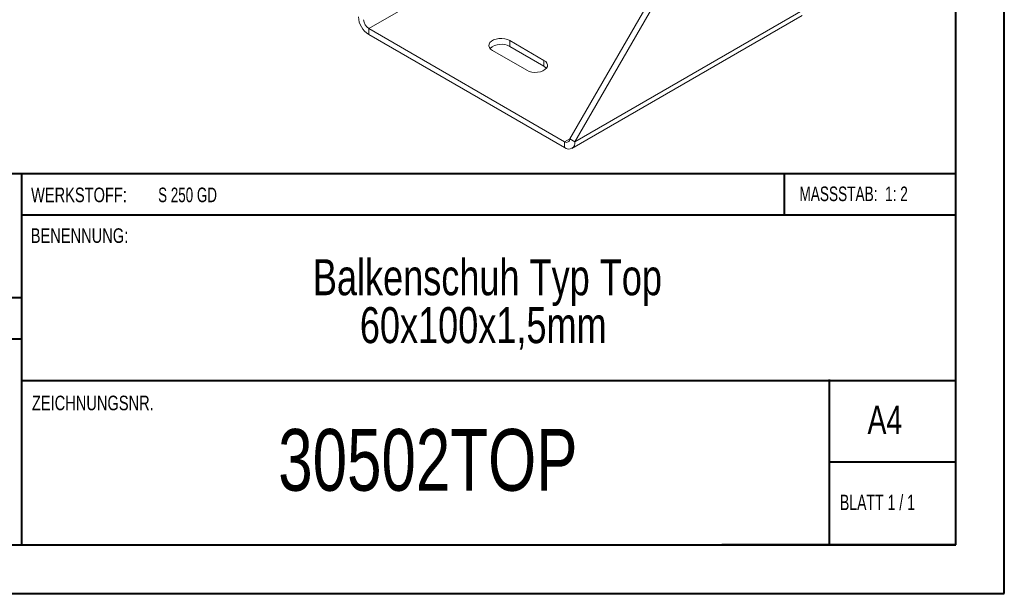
# Model space of a CAD drawing. Header units: millimetres. Extents: x 0 to 210, y 0 to 297.
# Tile 2 of 8: x 109 to 210, y 0 to 59. Entities that reach past the tile are written whole.
import ezdxf

# ---------------------------------------------------------------- set-up
doc = ezdxf.new("R2010")
doc.units = ezdxf.units.MM
doc.styles.add('SLDTEXTSTYLE0', font='TXT', dxfattribs={"width": 0.75})
doc.styles.add('SLDTEXTSTYLE1', font='TXT', dxfattribs={"width": 0.681818})
doc.styles.add('SLDTEXTSTYLE2', font='TXT', dxfattribs={"width": 0.7})
doc.styles.add('SLDTEXTSTYLE3', font='TXT', dxfattribs={"width": 0.6875})

# ---------------------------------------------------------------- blocks, each defined once
blk = doc.blocks.new('SW_NOTE_1')
at = {"color": 0, "linetype": 'Continuous', "lineweight": 0, "char_height": 3.7042, "attachment_point": 2, "style": 'SLDTEXTSTYLE0'}
for s, insert in [('Balkenschuh Typ Top', (24.66, 4.77)), ('60x100x1,5mm', (24.23, -0.16))]:
    blk.add_mtext(s, dxfattribs=dict(at, insert=insert))

msp = doc.modelspace()

# ---------------------------------------------------------------- linework, layer by layer
at = {"color": 7, "linetype": 'Continuous', "lineweight": 40}
for p, q in [((210.08, 0.21), (210.08, 297.21)), ((205.08, 5.21), (205.08, 292.21)), ((205.08, 43.37), (10.11, 43.37)), ((108.91, 43.37), (108.91, 5.12)), ((187.47, 39.12), (187.47, 43.37)), ((205.08, 39.12), (108.91, 39.12)), ((108.91, 30.62), (10.11, 30.62)), ((108.91, 26.37), (10.11, 26.37)), ((108.91, 22.12), (205.08, 22.12)), ((192.08, 5.21), (192.08, 22.21)), ((205.08, 13.71), (192.08, 13.71)), ((10.08, 5.21), (205.08, 5.21)), ((205.08, 5.21), (180.99, 5.21)), ((0.08, 0.21), (210.08, 0.21))]:
    msp.add_line(p, q, dxfattribs=at)
at = {"color": 7, "linetype": 'Continuous', "lineweight": 15}
for p, q in [((144.67, 58.32), (168.36, 71.99)), ((165.36, 46.99), (176.32, 65.97)), ((165.89, 46.68), (176.85, 65.67)), ((165.89, 46.68), (189.57, 60.36)), ((165.57, 46), (189.26, 59.67)), ((144.67, 58.32), (164.82, 46.68)), ((144.67, 58.32), (144.67, 57.71)), ((144.67, 57.71), (164.82, 46.07)), ((162.7, 55.05), (159.17, 57.09)), ((159.17, 56.48), (159.17, 57.09)), ((157.4, 56.07), (160.94, 54.03)), ((162.7, 54.44), (159.17, 56.48)), ((162.7, 54.44), (162.7, 55.05)), ((165.36, 46.99), (164.82, 46.68)), ((164.82, 46.68), (164.82, 46.07)), ((165.36, 46.99), (165.89, 46.68))]:
    msp.add_line(p, q, dxfattribs=at)
at = {"color": 7, "linetype": 'Continuous', "lineweight": 15, "flags": 128}
for points in [[(159.17, 57.09), (158.93, 57.2), (158.66, 57.27), (158.36, 57.3), (158.06, 57.29), (157.77, 57.24), (157.51, 57.15), (157.3, 57.03), (157.14, 56.88), (157.05, 56.71), (157.04, 56.54), (157.09, 56.37), (157.21, 56.21), (157.4, 56.07)], [(160.94, 54.03), (161.17, 53.92), (161.45, 53.85), (161.74, 53.82), (162.05, 53.83), (162.33, 53.88), (162.59, 53.97), (162.8, 54.1), (162.96, 54.25), (163.05, 54.41), (163.07, 54.59), (163.01, 54.76), (162.89, 54.92), (162.7, 55.05)], [(162.95, 54.24), (162.89, 54.3), (162.7, 54.44)]]:
    msp.add_lwpolyline(points, dxfattribs=at)
at = {"color": 7, "linetype": 'Continuous', "lineweight": 15}
for centre, radius, start, end in [((145.91, 59.65), 2.31, 182.6055, 237.3945), ((145.29, 59.29), 1.15, 182.6055, 237.3945), ((158.31, 54.95), 1.76, 60.6485, 130.912), ((165.03, 46.94), 0.328, 230.7967, 9.214), ((165.24, 46.58), 0.655, 230.7967, 9.214)]:
    msp.add_arc(centre, radius, start, end, dxfattribs=at)

# ---------------------------------------------------------------- block references
at = {"color": 7, "linetype": 'Continuous', "lineweight": 0}
msp.add_blockref('SW_NOTE_1', (132.22, 29.82), dxfattribs=at)

# ---------------------------------------------------------------- texts
for s, insert, char_height, attachment_point, style in [('WERKSTOFF:', (109.91, 41.96), 1.5, 1, 'SLDTEXTSTYLE0'), ('S 250 GD', (122.99, 41.96), 1.5, 1, 'SLDTEXTSTYLE3'), ('MASSSTAB:  1: 2', (188.99, 42.07), 1.5, 1, 'SLDTEXTSTYLE2'), ('BENENNUNG:', (109.88, 37.77), 1.5, 1, 'SLDTEXTSTYLE0'), ('ZEICHNUNGSNR.', (110, 20.55), 1.5, 1, 'SLDTEXTSTYLE0'), ('A4', (196, 19.52), 2.91, 1, 'SLDTEXTSTYLE0'), ('30502TOP', (150.75, 17.12), 6.35, 2, 'SLDTEXTSTYLE0'), ('BLATT 1 / 1', (193.16, 10.36), 1.5875, 1, 'SLDTEXTSTYLE1')]:
    msp.add_mtext(s, dxfattribs=dict(at, insert=insert, char_height=char_height, attachment_point=attachment_point, style=style))

doc.saveas('drawing.dxf')
